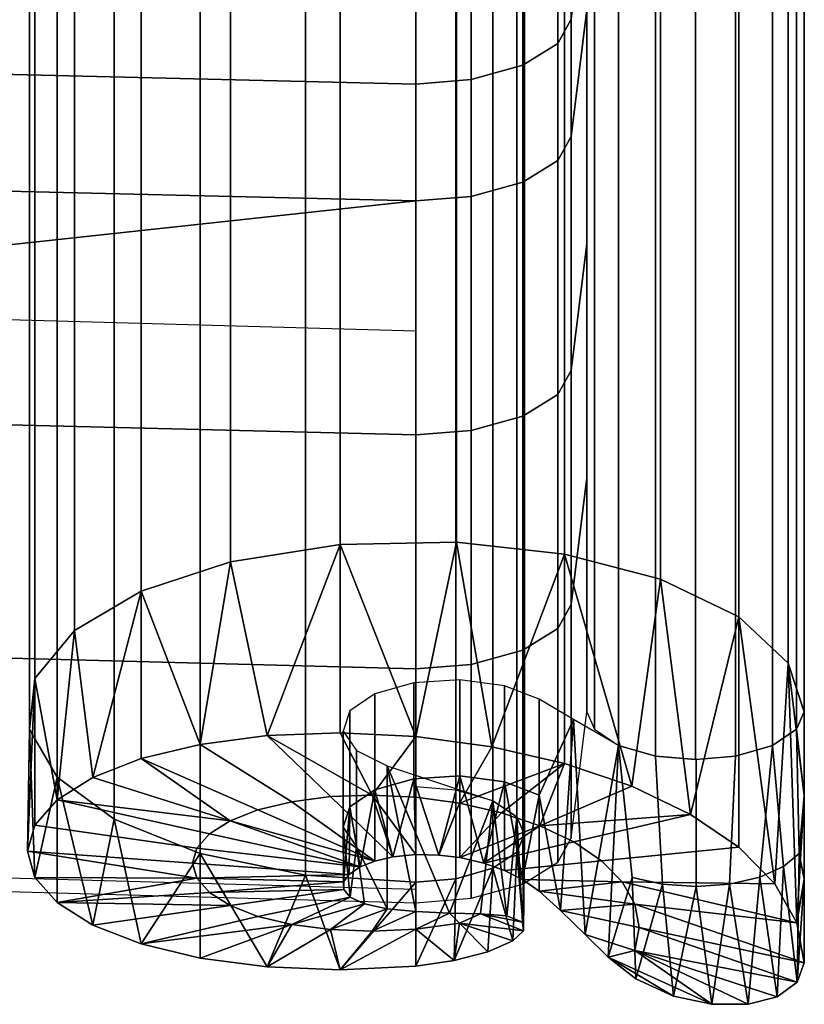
# Model space of a CAD drawing. Header units: millimetres. Extents: x -270 to 270, y -271 to 337.
# Tile 16 of 256: x 214 to 240, y -271 to -240. Entities that reach past the tile are written whole.
import ezdxf

# ---------------------------------------------------------------- set-up
doc = ezdxf.new("R2010")
doc.units = ezdxf.units.MM
doc.header["$MEASUREMENT"] = 0
for name, color, linetype in [('operadlo', 1, 'Continuous'), ('ram', 7, 'Continuous'), ('sedak', 7, 'Continuous')]:
    doc.layers.add(name, color=color, linetype=linetype)

msp = doc.modelspace()

# ---------------------------------------------------------------- meshes
at = {"layer": 'operadlo'}
mesh = msp.add_polyface(dxfattribs=at)
corners = [(113.524, -203.685, 441.85), (170.271, -204.609, 442.273), (170.271, -196.332, 442.79), (113.524, -195.473, 442.486), (113.523, -211.85, 440.68), (170.27, -212.843, 441.11), (113.523, -219.928, 438.989), (170.27, -220.967, 439.328), (113.522, -227.868, 436.789), (170.27, -228.914, 436.946), (113.522, -235.622, 434.091), (170.269, -236.618, 433.975), (113.522, -239.435, 432.589), (170.269, -240.406, 432.337), (113.521, -243.214, 431.012), (170.269, -244.178, 430.65), (113.521, -250.665, 427.623), (170.268, -251.664, 427.139), (113.521, -258.035, 424.029), (170.268, -259.099, 423.509), (113.521, -265.424, 420.418), (170.267, -266.547, 419.869), (56.765, -203.13, 441.596), (56.766, -194.957, 442.303), (56.765, -211.254, 440.422), (56.765, -219.304, 438.785), (56.765, -227.24, 436.695), (56.764, -235.024, 434.161), (56.764, -238.853, 432.741), (56.764, -242.637, 431.229), (56.764, -250.066, 427.913), (56.763, -257.396, 424.341), (56.763, -264.75, 420.748), (0, -202.946, 441.512), (0, -194.785, 442.243), (0, -211.055, 440.336), (0, -219.096, 438.718), (0, -227.031, 436.664), (0, -234.825, 434.184), (0, -238.658, 432.791), (0, -242.444, 431.301), (0, -249.866, 428.009), (0, -257.183, 424.445), (0, -264.526, 420.857), (227, -205.903, 442.865), (227, -197.535, 443.215), (227, -214.234, 441.712), (227, -230.378, 437.165), (227, -222.423, 439.803), (227, -238.012, 433.813), (227, -241.764, 431.984), (227, -260.589, 422.782), (227, -253.061, 426.462), (227, -245.526, 430.144), (227, -268.12, 419.101), (228.784, -267.975, 418.805), (228.784, -260.445, 422.486), (228.784, -252.917, 426.166), (228.784, -245.381, 429.848), (228.784, -241.619, 431.688), (228.784, -237.87, 433.516)]
mesh.append_faces([[corners[k] for k in face] for face in [(0, 1, 2, 3), (4, 5, 1, 0), (6, 7, 5, 4), (8, 9, 7, 6), (10, 11, 9, 8), (12, 13, 11, 10), (14, 15, 13, 12), (16, 17, 15, 14), (18, 19, 17, 16), (20, 21, 19, 18), (22, 0, 3, 23), (24, 4, 0, 22), (25, 6, 4, 24), (26, 8, 6, 25), (27, 10, 8, 26), (28, 12, 10, 27), (29, 14, 12, 28), (30, 16, 14, 29), (31, 18, 16, 30), (32, 20, 18, 31), (33, 22, 23, 34), (35, 24, 22, 33), (36, 25, 24, 35), (37, 26, 25, 36), (38, 27, 26, 37), (39, 28, 27, 38), (40, 29, 28, 39), (41, 30, 29, 40), (42, 31, 30, 41), (43, 32, 31, 42), (44, 45, 2, 1), (46, 44, 1, 5), (47, 48, 7, 9), (49, 11, 13, 50), (49, 47, 9, 11), (48, 46, 5, 7), (51, 52, 17, 19), (52, 53, 17, 17), (54, 51, 19, 21), (53, 50, 13, 15), (53, 15, 17, 17), (54, 55, 56, 51), (51, 56, 57, 52), (53, 58, 59, 50), (50, 59, 60, 49)]])
mesh = msp.add_polyface(dxfattribs=at)
corners = [(230.438, -259.988, 421.551), (228.784, -260.445, 422.486), (228.784, -267.975, 418.805), (230.438, -267.518, 417.871), (231.566, -259.288, 420.12), (231.566, -266.818, 416.439), (231.993, -258.514, 418.535), (231.993, -266.044, 414.854), (232.5, -254.441, 410.204), (232.5, -261.971, 406.523), (230.438, -252.46, 425.232), (228.784, -252.917, 426.166), (231.566, -251.76, 423.8), (231.993, -250.986, 422.215), (232.5, -246.914, 413.884), (230.438, -244.925, 428.914), (228.784, -245.381, 429.848), (231.566, -244.224, 427.482), (231.993, -243.449, 425.897), (232.5, -239.375, 417.567), (230.438, -241.161, 430.755), (228.784, -241.619, 431.688), (231.566, -240.459, 429.324), (231.993, -239.682, 427.74), (232.5, -235.597, 419.415), (230.438, -237.421, 432.578), (228.784, -237.87, 433.516), (231.566, -236.733, 431.14), (231.993, -235.971, 429.549), (232.5, -231.968, 421.185), (230.438, -229.883, 435.889), (228.784, -230.259, 436.858), (231.566, -229.306, 434.403), (231.993, -228.667, 432.759), (232.5, -225.31, 424.115), (230.438, -222.054, 438.484), (228.784, -222.334, 439.486), (231.566, -221.624, 436.95), (231.993, -221.148, 435.251), (232.5, -218.646, 426.322), (230.438, -213.983, 440.366), (228.784, -214.173, 441.388), (231.566, -213.69, 438.799), (231.993, -213.367, 437.065), (232.5, -211.667, 427.949), (230.438, -205.781, 441.501), (228.784, -205.873, 442.537), (231.566, -205.64, 439.914), (231.993, -205.483, 438.157), (232.5, -204.66, 428.92), (230.438, -197.537, 441.846), (228.784, -197.536, 442.886), (231.566, -197.54, 440.252), (231.993, -197.543, 438.488), (232.5, -197.557, 429.215), (227, -253.061, 426.462), (227, -245.526, 430.144), (227, -230.378, 437.165), (227, -222.423, 439.803), (227, -214.234, 441.712), (227, -205.903, 442.865), (227, -197.535, 443.215), (227, -238.012, 433.813)]
mesh.append_faces([[corners[k] for k in face] for face in [(0, 1, 2, 3), (4, 0, 3, 5), (6, 4, 5, 7), (8, 6, 7, 9), (10, 11, 1, 0), (12, 10, 0, 4), (13, 12, 4, 6), (14, 13, 6, 8), (15, 16, 11, 10), (17, 15, 10, 12), (18, 17, 12, 13), (19, 18, 13, 14), (20, 21, 16, 15), (22, 20, 15, 17), (23, 22, 17, 18), (24, 23, 18, 19), (25, 26, 21, 20), (27, 25, 20, 22), (28, 27, 22, 23), (29, 28, 23, 24), (30, 31, 26, 25), (32, 30, 25, 27), (33, 32, 27, 28), (34, 33, 28, 29), (35, 36, 31, 30), (37, 35, 30, 32), (38, 37, 32, 33), (39, 38, 33, 34), (40, 41, 36, 35), (42, 40, 35, 37), (43, 42, 37, 38), (44, 43, 38, 39), (45, 46, 41, 40), (47, 45, 40, 42), (48, 47, 42, 43), (49, 48, 43, 44), (50, 51, 46, 45), (52, 50, 45, 47), (53, 52, 47, 48), (54, 53, 48, 49), (55, 11, 16, 56), (57, 31, 36, 58), (58, 36, 41, 59), (60, 46, 51, 61), (59, 41, 46, 60), (62, 26, 31, 57)]])
at = {"layer": 'ram'}
mesh = msp.add_polyface(dxfattribs=at)
corners = [(232.746, -262.537, 407.68), (232.746, -232.141, 422.539), (232.5, -231.576, 421.381), (232.5, -261.971, 406.523), (234.712, -263.4, 409.447), (234.712, -233.005, 424.305), (233.525, -232.663, 423.605), (233.525, -263.058, 408.746), (237.288, -263.4, 409.447), (237.288, -233.005, 424.305), (236, -233.113, 424.526), (236, -263.508, 409.667), (239.254, -262.537, 407.68), (239.254, -232.141, 422.539), (238.475, -232.663, 423.605), (238.475, -263.058, 408.746), (238.985, -260.412, 403.333), (238.985, -230.016, 418.192), (239.5, -231.576, 421.381), (239.5, -261.971, 406.523), (234.867, -257.705, 397.796), (234.867, -227.309, 412.654), (237.394, -228.526, 415.142), (237.394, -258.921, 400.284), (228.307, -256.511, 395.355), (228.307, -226.116, 410.213), (231.784, -226.504, 411.006), (231.784, -256.899, 396.148), (221.036, -257.147, 396.654), (221.036, -226.751, 411.512), (224.562, -226.192, 410.367), (224.562, -256.587, 395.509), (216.015, -259.352, 401.165), (216.015, -228.956, 416.023), (218.161, -227.694, 413.441), (218.161, -258.089, 398.582), (214.568, -262.545, 407.697), (214.568, -232.149, 422.555), (214.74, -230.505, 419.191), (214.74, -260.9, 404.332), (217.286, -265.426, 413.59), (217.286, -235.031, 428.449), (215.452, -233.677, 425.679), (215.452, -264.072, 410.821), (223.45, -267.235, 417.291), (223.45, -236.839, 432.149), (220.056, -236.14, 430.719), (220.056, -266.536, 415.86), (228.288, -267.353, 417.532), (228.288, -236.957, 432.391), (227, -237.065, 432.612), (227, -267.461, 417.753), (230.254, -266.489, 415.766), (230.254, -236.094, 430.625), (229.475, -236.615, 431.691), (229.475, -267.01, 416.832), (230.254, -265.358, 413.451), (230.254, -234.962, 428.31), (230.5, -235.528, 429.467), (230.5, -265.924, 414.609), (228.288, -264.494, 411.685), (228.288, -234.099, 426.543), (229.475, -234.441, 427.244), (229.475, -264.837, 412.385), (227, -264.386, 411.464), (227, -233.991, 426.323), (232.746, -227.607, 424.581), (232.5, -227.115, 423.39), (234.712, -228.356, 426.398), (233.525, -228.059, 425.678), (237.288, -228.356, 426.398), (236, -228.45, 426.625), (239.254, -227.607, 424.581), (238.475, -228.059, 425.678), (239.5, -227.115, 423.39), (215.452, -228.94, 427.812), (214.568, -227.613, 424.598), (220.056, -231.08, 432.997), (217.286, -230.116, 430.662), (227, -231.884, 434.945), (223.45, -231.687, 434.469), (229.475, -231.492, 433.997), (228.288, -231.79, 434.717), (230.5, -230.548, 431.709), (230.254, -231.04, 432.9), (229.475, -229.604, 429.422), (230.254, -230.057, 430.518), (227, -229.213, 428.474), (228.288, -229.307, 428.701)]
mesh.append_faces([[corners[k] for k in face] for face in [(0, 1, 2, 3), (4, 5, 6, 7), (7, 6, 1, 0), (8, 9, 10, 11), (12, 13, 14, 15), (15, 14, 9, 8), (11, 10, 5, 4), (16, 17, 18, 19), (20, 21, 22, 23), (23, 22, 17, 16), (24, 25, 26, 27), (28, 29, 30, 31), (31, 30, 25, 24), (27, 26, 21, 20), (19, 18, 13, 12), (32, 33, 34, 35), (36, 37, 38, 39), (39, 38, 33, 32), (40, 41, 42, 43), (44, 45, 46, 47), (47, 46, 41, 40), (43, 42, 37, 36), (48, 49, 50, 51), (52, 53, 54, 55), (55, 54, 49, 48), (56, 57, 58, 59), (60, 61, 62, 63), (64, 65, 61, 60), (63, 62, 57, 56), (59, 58, 53, 52), (51, 50, 45, 44), (35, 34, 29, 28), (1, 66, 67, 2), (5, 68, 69, 6), (6, 69, 66, 1), (9, 70, 71, 10), (13, 72, 73, 14), (14, 73, 70, 9), (10, 71, 68, 5), (18, 74, 72, 13), (42, 75, 76, 37), (46, 77, 78, 41), (50, 79, 80, 45), (45, 80, 77, 46), (41, 78, 75, 42), (54, 81, 82, 49), (58, 83, 84, 53), (53, 84, 81, 54), (62, 85, 86, 57), (65, 87, 88, 61), (61, 88, 85, 62), (57, 86, 83, 58), (49, 82, 79, 50)]])
mesh = msp.add_polyface(dxfattribs=at)
corners = [(220.055, -263.022, 394.441), (222.217, -262.739, 393.293), (224.25, -264.704, 397.798), (223.008, -264.867, 398.458), (225.678, -266.781, 402.7), (221.919, -265.13, 399.323), (218.161, -263.48, 395.947), (215.452, -268.115, 408.844), (214.74, -267.309, 406.628), (219.953, -267.332, 405.463), (214.5, -266.463, 404.327), (221.026, -265.479, 400.365), (216.607, -264.087, 397.759), (225.21, -266.966, 403.256), (220.362, -265.896, 401.544), (219.953, -266.359, 402.818), (214.74, -265.617, 402.027), (215.452, -264.811, 399.81), (219.815, -266.845, 404.141), (216.607, -268.839, 410.896), (221.026, -268.211, 407.916), (218.161, -269.447, 412.707), (223.008, -268.823, 409.823), (220.055, -269.904, 414.214), (222.216, -270.187, 415.361), (221.919, -268.56, 408.958), (224.848, -267.207, 403.964), (224.675, -267.448, 404.69), (220.362, -267.794, 406.737), (224.676, -267.692, 405.455), (224.881, -267.936, 406.275), (222.217, -262.739, 393.293), (221.036, -257.147, 396.654), (224.561, -256.587, 395.509), (220.055, -263.022, 394.441), (216.015, -259.352, 401.165), (218.161, -258.089, 398.582), (216.607, -264.087, 397.759), (214.568, -262.545, 407.697), (214.74, -260.9, 404.332), (214.5, -266.463, 404.327), (215.452, -264.072, 410.821), (214.74, -267.309, 406.628), (215.452, -264.811, 399.81), (220.055, -266.535, 415.86), (217.286, -265.426, 413.59), (218.161, -269.447, 412.707), (223.45, -267.235, 417.291), (222.216, -270.187, 415.361), (216.607, -268.839, 410.896), (224.561, -270.275, 416.11), (214.74, -265.617, 402.027), (218.161, -263.48, 395.947), (220.055, -269.904, 414.214), (215.452, -268.115, 408.844)]
mesh.append_faces([[corners[k] for k in face] for face in [(0, 1, 2, 3), (3, 4, 5, 5), (3, 5, 6, 0), (7, 8, 9, 9), (9, 8, 10, 10), (5, 11, 6, 6), (11, 12, 6, 6), (4, 13, 11, 11), (14, 15, 16, 17), (17, 12, 11, 11), (15, 18, 10, 16), (11, 14, 17, 17), (13, 14, 11, 11), (19, 7, 20, 20), (21, 22, 23, 23), (23, 22, 24, 24), (20, 25, 21, 19), (18, 15, 13, 26), (27, 28, 9, 9), (7, 9, 28, 28), (7, 28, 20, 20), (29, 20, 28, 28), (9, 10, 18, 18), (26, 9, 18, 18), (14, 13, 15, 15), (26, 27, 9, 9), (27, 29, 28, 28), (29, 30, 25, 20), (30, 22, 25, 25), (21, 25, 22, 22), (5, 4, 11, 11), (31, 32, 33, 33), (34, 32, 31, 31), (35, 36, 37, 37), (38, 39, 40, 40), (41, 38, 42, 42), (39, 35, 43, 43), (44, 45, 46, 46), (47, 44, 48, 48), (49, 45, 41, 41), (50, 47, 48, 48), (39, 43, 51, 51), (39, 51, 40, 40), (34, 52, 36, 36), (37, 36, 52, 52), (35, 37, 43, 43), (46, 53, 44, 44), (45, 49, 46, 46), (41, 42, 54, 54), (41, 54, 49, 49), (53, 48, 44, 44), (42, 38, 40, 40), (32, 34, 36, 36)]])
mesh = msp.add_polyface(dxfattribs=at)
corners = [(225.598, -264.654, 397.368), (224.561, -262.651, 392.544), (227, -262.77, 392.219), (222.217, -262.739, 393.293), (227.734, -266.585, 401.683), (227, -266.571, 401.879), (227, -264.722, 397.18), (228.402, -264.912, 397.241), (226.259, -266.645, 402.246), (224.25, -264.704, 397.798), (225.678, -266.781, 402.7), (223.008, -264.867, 398.458), (227, -270.156, 416.436), (224.561, -270.275, 416.11), (227, -268.968, 411.101), (222.216, -270.187, 415.361), (224.25, -268.986, 410.483), (228.236, -269.978, 416.271), (223.008, -268.823, 409.823), (225.342, -268.157, 407.104), (227, -268.401, 408.557), (225.598, -269.036, 410.913), (228.085, -268.457, 409.421), (228.403, -268.777, 411.039), (226.076, -268.311, 407.843), (224.881, -267.936, 406.275), (227, -262.77, 392.219), (224.561, -256.587, 395.509), (228.306, -256.511, 395.355), (222.217, -262.739, 393.293), (224.561, -262.651, 392.544), (227, -270.156, 416.436), (227, -267.461, 417.753), (224.561, -270.275, 416.11), (223.45, -267.235, 417.291), (228.288, -267.353, 417.532), (228.236, -269.978, 416.271), (226.076, -263.715, 410.09), (229.475, -264.837, 412.385), (228.085, -268.457, 409.421), (226.076, -268.311, 407.843), (227, -268.401, 408.557), (224.663, -265.685, 406.283), (224.663, -262.593, 407.795), (225.09, -263.221, 409.081), (225.09, -266.313, 407.569), (224.872, -265.035, 404.954), (224.872, -261.943, 406.465), (225.678, -264.483, 403.824), (225.678, -261.391, 405.335), (226.936, -264.128, 403.099), (226.936, -261.036, 404.611), (228.415, -264.037, 402.912), (228.415, -260.945, 404.423), (225.342, -268.157, 407.104), (224.881, -267.936, 406.275), (224.675, -267.448, 404.69), (225.21, -266.966, 403.256), (224.676, -267.692, 405.455), (224.848, -267.207, 403.964), (225.678, -266.781, 402.7), (227, -266.571, 401.879), (226.259, -266.645, 402.246), (227.734, -266.585, 401.683)]
mesh.append_faces([[corners[k] for k in face] for face in [(0, 1, 2, 2), (1, 0, 3, 3), (4, 5, 6, 7), (8, 9, 0, 0), (3, 0, 9, 9), (8, 10, 11, 9), (0, 2, 6, 6), (5, 0, 6, 6), (0, 5, 8, 8), (12, 13, 14, 14), (15, 16, 13, 13), (14, 17, 12, 12), (15, 18, 16, 16), (19, 16, 18, 18), (20, 14, 21, 21), (13, 21, 14, 14), (22, 23, 14, 14), (21, 13, 16, 16), (24, 21, 16, 16), (19, 24, 16, 16), (18, 25, 19, 19), (20, 22, 14, 14), (21, 24, 20, 20), (26, 27, 28, 28), (29, 27, 30, 30), (27, 26, 30, 30), (31, 32, 33, 33), (34, 33, 32, 32), (31, 35, 32, 32), (35, 31, 36, 36), (37, 38, 39, 39), (40, 37, 41, 41), (39, 41, 37, 37), (42, 43, 44, 45), (46, 47, 43, 42), (48, 49, 47, 46), (50, 51, 49, 48), (52, 53, 51, 50), (40, 45, 44, 37), (40, 54, 45, 45), (55, 45, 54, 54), (46, 42, 56, 56), (42, 45, 55, 55), (48, 46, 57, 57), (42, 58, 56, 56), (58, 42, 55, 55), (59, 46, 56, 56), (59, 57, 46, 46), (57, 60, 48, 48), (61, 50, 62, 62), (62, 48, 60, 60), (52, 50, 63, 63), (50, 48, 62, 62), (50, 61, 63, 63)]])
mesh = msp.add_polyface(dxfattribs=at)
corners = [(234.185, -268.911, 403.131), (234.046, -269.656, 404.328), (232.452, -269.137, 404.228), (231.651, -268.364, 403.398), (228.402, -264.912, 397.241), (227, -264.722, 397.18), (227, -262.77, 392.219), (229.439, -263.1, 392.325), (231.784, -263.637, 392.854), (233.945, -264.369, 393.782), (230.992, -265.642, 398.079), (235.839, -265.276, 395.069), (232.081, -266.163, 398.818), (229.853, -267.079, 401.904), (229.19, -266.845, 401.703), (232.974, -266.77, 399.734), (230.435, -267.369, 402.213), (233.638, -267.445, 400.787), (234.047, -268.166, 401.935), (230.97, -267.749, 402.67), (228.415, -266.668, 401.626), (229.75, -265.221, 397.545), (227.734, -266.585, 401.683), (228.236, -269.978, 416.271), (228.403, -268.777, 411.039), (229.315, -269.698, 415.686), (230.117, -269.344, 414.708), (230.428, -268.748, 412.444), (230.467, -269.024, 413.623), (229.077, -268.477, 410.225), (229.926, -268.545, 411.189), (227, -268.968, 411.101), (228.085, -268.457, 409.421), (228.306, -256.511, 395.355), (231.784, -256.899, 396.148), (229.439, -263.1, 392.325), (231.784, -263.637, 392.854), (233.945, -264.369, 393.782), (227, -262.77, 392.219), (232.077, -262.224, 407.041), (230.97, -264.657, 404.181), (231.651, -268.364, 403.398), (230.97, -267.749, 402.67), (230.97, -261.565, 405.693), (232.452, -269.137, 404.228), (233.525, -263.058, 408.746), (228.236, -269.978, 416.271), (229.475, -267.011, 416.832), (228.288, -267.353, 417.532), (229.315, -269.698, 415.686), (230.117, -269.344, 414.708), (230.254, -266.489, 415.766), (230.467, -269.024, 413.623), (230.5, -265.924, 414.609), (229.926, -268.545, 411.189), (229.475, -264.837, 412.385), (230.254, -265.358, 413.451), (230.428, -268.748, 412.444), (229.077, -268.477, 410.225), (228.085, -268.457, 409.421), (229.847, -264.224, 403.296), (229.847, -261.132, 404.807), (228.415, -260.945, 404.423), (228.415, -264.037, 402.912), (229.19, -266.845, 401.703), (230.435, -267.369, 402.213), (228.415, -266.668, 401.626), (227.734, -266.585, 401.683), (229.853, -267.079, 401.904)]
mesh.append_faces([[corners[k] for k in face] for face in [(0, 1, 2, 3), (4, 5, 6, 7), (7, 8, 4, 4), (9, 10, 8, 8), (11, 12, 10, 10), (13, 14, 12, 15), (16, 13, 15, 17), (10, 12, 14, 14), (18, 3, 19, 19), (17, 19, 16, 16), (14, 20, 10, 10), (20, 21, 10, 10), (20, 22, 4, 21), (8, 21, 4, 4), (21, 8, 10, 10), (23, 24, 25, 25), (25, 24, 26, 26), (27, 28, 29, 29), (24, 28, 26, 26), (30, 27, 29, 29), (23, 31, 24, 24), (32, 29, 24, 24), (29, 28, 24, 24), (33, 34, 35, 35), (34, 36, 35, 35), (37, 36, 34, 34), (35, 38, 33, 33), (39, 40, 41, 41), (40, 42, 41, 41), (39, 43, 40, 40), (44, 45, 39, 39), (41, 44, 39, 39), (46, 47, 48, 48), (47, 49, 50, 50), (49, 47, 46, 46), (50, 51, 47, 47), (52, 53, 51, 51), (54, 55, 56, 56), (57, 56, 53, 53), (57, 53, 52, 52), (54, 58, 55, 55), (56, 57, 54, 54), (50, 52, 51, 51), (58, 59, 55, 55), (60, 61, 62, 63), (43, 61, 60, 40), (60, 63, 64, 64), (40, 60, 65, 65), (66, 63, 67, 67), (60, 64, 68, 68), (40, 65, 42, 42), (65, 60, 68, 68), (64, 63, 66, 66)]])
mesh = msp.add_polyface(dxfattribs=at)
corners = [(239.275, -270.678, 403.642), (238.625, -271.147, 404.614), (234.046, -269.656, 404.328), (239.5, -270.057, 402.571), (234.185, -268.911, 403.131), (239.26, -268.761, 400.489), (234.047, -268.166, 401.935), (233.183, -269.873, 404.972), (235.295, -271.123, 405.865), (234.079, -270.572, 405.575), (236.527, -271.389, 405.771), (237.693, -271.389, 405.329), (233.638, -267.445, 400.787), (232.974, -266.77, 399.734), (237.393, -266.333, 396.661), (238.549, -267.507, 398.493), (232.081, -266.163, 398.818), (235.839, -265.276, 395.069), (230.992, -265.642, 398.079), (233.945, -264.369, 393.782), (230.97, -267.749, 402.67), (232.452, -269.137, 404.228), (231.651, -268.364, 403.398), (239.5, -264.666, 405.206), (238.985, -260.412, 403.333), (239.5, -261.971, 406.523), (239.5, -267.361, 403.888), (239.26, -268.761, 400.489), (238.549, -267.507, 398.493), (237.393, -258.921, 400.284), (231.784, -256.899, 396.148), (234.867, -257.705, 397.796), (233.945, -264.369, 393.782), (235.839, -265.276, 395.069), (237.393, -266.333, 396.661), (239.5, -270.057, 402.571), (233.525, -263.058, 408.746), (232.452, -269.137, 404.228), (233.183, -269.873, 404.972), (234.936, -267.521, 407.521), (234.712, -263.4, 409.447), (233.96, -267.306, 407.081), (236.015, -267.594, 407.67), (236.015, -263.508, 409.667), (237.093, -267.517, 407.513), (237.288, -263.4, 409.447), (238.065, -267.298, 407.065), (238.475, -263.058, 408.746), (238.835, -266.958, 406.37), (239.33, -266.53, 405.495), (239.254, -262.537, 407.68), (234.079, -270.572, 405.575), (235.295, -271.123, 405.865), (236.527, -271.389, 405.771), (237.693, -271.389, 405.329), (238.625, -271.147, 404.614), (239.275, -270.678, 403.642)]
mesh.append_faces([[corners[k] for k in face] for face in [(0, 1, 2, 2), (3, 0, 4, 4), (4, 0, 2, 2), (5, 3, 6, 6), (7, 8, 9, 9), (8, 7, 10, 10), (11, 2, 1, 1), (6, 3, 4, 4), (10, 2, 11, 11), (2, 10, 7, 7), (6, 12, 5, 5), (12, 13, 14, 15), (13, 16, 17, 14), (17, 18, 19, 19), (5, 12, 15, 15), (20, 12, 6, 6), (21, 2, 7, 7), (4, 22, 6, 6), (23, 24, 25, 25), (26, 27, 23, 23), (23, 27, 24, 24), (24, 28, 29, 29), (30, 31, 32, 32), (31, 29, 33, 33), (34, 29, 28, 28), (26, 35, 27, 27), (24, 27, 28, 28), (29, 34, 33, 33), (33, 32, 31, 31), (36, 37, 38, 38), (39, 40, 36, 41), (42, 43, 40, 39), (44, 45, 43, 42), (46, 47, 45, 44), (48, 47, 46, 46), (49, 50, 47, 48), (51, 39, 41, 41), (52, 42, 39, 39), (38, 41, 36, 36), (51, 41, 38, 38), (52, 53, 42, 42), (39, 51, 52, 52), (54, 44, 53, 53), (44, 42, 53, 53), (55, 48, 46, 46), (23, 25, 50, 50), (23, 50, 49, 49), (55, 56, 48, 48), (46, 54, 55, 55), (56, 35, 26, 26), (23, 49, 26, 26), (49, 56, 26, 26), (48, 56, 49, 49), (44, 54, 46, 46)]])
at = {"layer": 'sedak'}
mesh = msp.add_polyface(dxfattribs=at)
corners = [(227, -267.68, 418.202), (227, -249.718, 426.997), (170.273, -248.146, 427.766), (170.273, -266.108, 418.971), (204, -254.849, 415.57), (200.81, -254.85, 415.57), (204.007, -253.573, 413.54), (205.884, -253.404, 413.658), (205.952, -254.675, 415.653), (207.69, -252.909, 413.916), (207.826, -254.159, 415.896), (200.816, -253.576, 413.499), (209.558, -253.321, 416.286), (210.83, -251.02, 414.808), (211.074, -252.191, 416.807), (212.317, -250.809, 417.433), (205.943, -253.298, 424.678), (207.583, -252.295, 425.168), (204, -253.652, 424.505), (188.586, -246.732, 427.869), (208.631, -250.849, 425.874), (209.637, -254.383, 418.582), (211.164, -253.235, 419.143), (212.367, -251.882, 419.804), (213.24, -249.226, 418.136), (213.262, -250.346, 420.554), (204, -255.398, 416.694), (205.982, -255.771, 417.903), (204, -255.947, 417.817), (207.886, -255.239, 418.163), (210.115, -253.869, 422.768), (210.913, -253.823, 420.904), (212.937, -251.036, 422.266), (211.905, -251.403, 423.973), (208.901, -253.295, 424.288), (210.336, -251.318, 425.254), (207.317, -255.58, 421.932), (207.749, -255.757, 419.959), (206.658, -254.666, 423.618), (205.693, -256.034, 421.71), (205.913, -256.27, 419.707), (205.357, -255.031, 423.44), (210.84, -249.002, 426.386), (204, -256.44, 419.625), (204, -256.185, 421.636), (204, -255.151, 423.381), (207.335, -251.311, 412.361), (210.191, -249.603, 413.199), (205.703, -251.762, 412.087), (205.427, -249.809, 411.005), (206.795, -249.426, 411.284), (204.018, -251.93, 411.919), (204.02, -249.964, 410.793), (200.831, -251.969, 411.821), (200.844, -250.042, 410.581), (197.641, -251.963, 411.853), (197.652, -250.042, 410.602), (197.63, -253.572, 413.511), (197.625, -254.849, 415.57), (191.25, -254.849, 415.57)]
mesh.append_faces([[corners[k] for k in face] for face in [(0, 1, 2, 3), (4, 5, 6, 6), (7, 8, 4, 4), (8, 9, 10, 10), (5, 11, 6, 6), (8, 7, 9, 9), (7, 4, 6, 6), (9, 12, 10, 10), (9, 13, 12, 12), (14, 12, 13, 13), (13, 15, 14, 14), (16, 17, 18, 18), (19, 18, 20, 20), (20, 18, 17, 17), (21, 14, 22, 22), (23, 24, 25, 25), (23, 22, 15, 15), (26, 27, 28, 28), (29, 27, 10, 10), (29, 12, 21, 21), (26, 8, 27, 27), (23, 15, 24, 24), (8, 26, 4, 4), (10, 27, 8, 8), (14, 21, 12, 12), (15, 22, 14, 14), (10, 12, 29, 29), (30, 31, 32, 33), (34, 30, 33, 35), (36, 37, 31, 30), (38, 36, 30, 34), (39, 40, 37, 36), (41, 39, 36, 38), (31, 22, 23, 23), (23, 32, 31, 31), (31, 21, 22, 22), (25, 32, 23, 23), (42, 20, 35, 35), (17, 34, 35, 20), (37, 29, 21, 21), (29, 37, 40, 27), (43, 28, 27, 27), (43, 40, 39, 44), (27, 40, 43, 43), (38, 16, 41, 41), (34, 17, 16, 38), (44, 39, 41, 45), (41, 18, 45, 45), (16, 18, 41, 41), (21, 31, 37, 37), (9, 46, 47, 13), (48, 49, 50, 46), (7, 48, 46, 9), (51, 52, 49, 48), (6, 51, 48, 7), (53, 54, 52, 51), (11, 53, 51, 6), (55, 56, 54, 53), (57, 55, 53, 11), (57, 11, 5, 58), (28, 58, 5, 5), (5, 26, 28, 28), (26, 5, 4, 4), (58, 28, 59, 59)]])

doc.saveas('drawing.dxf')
